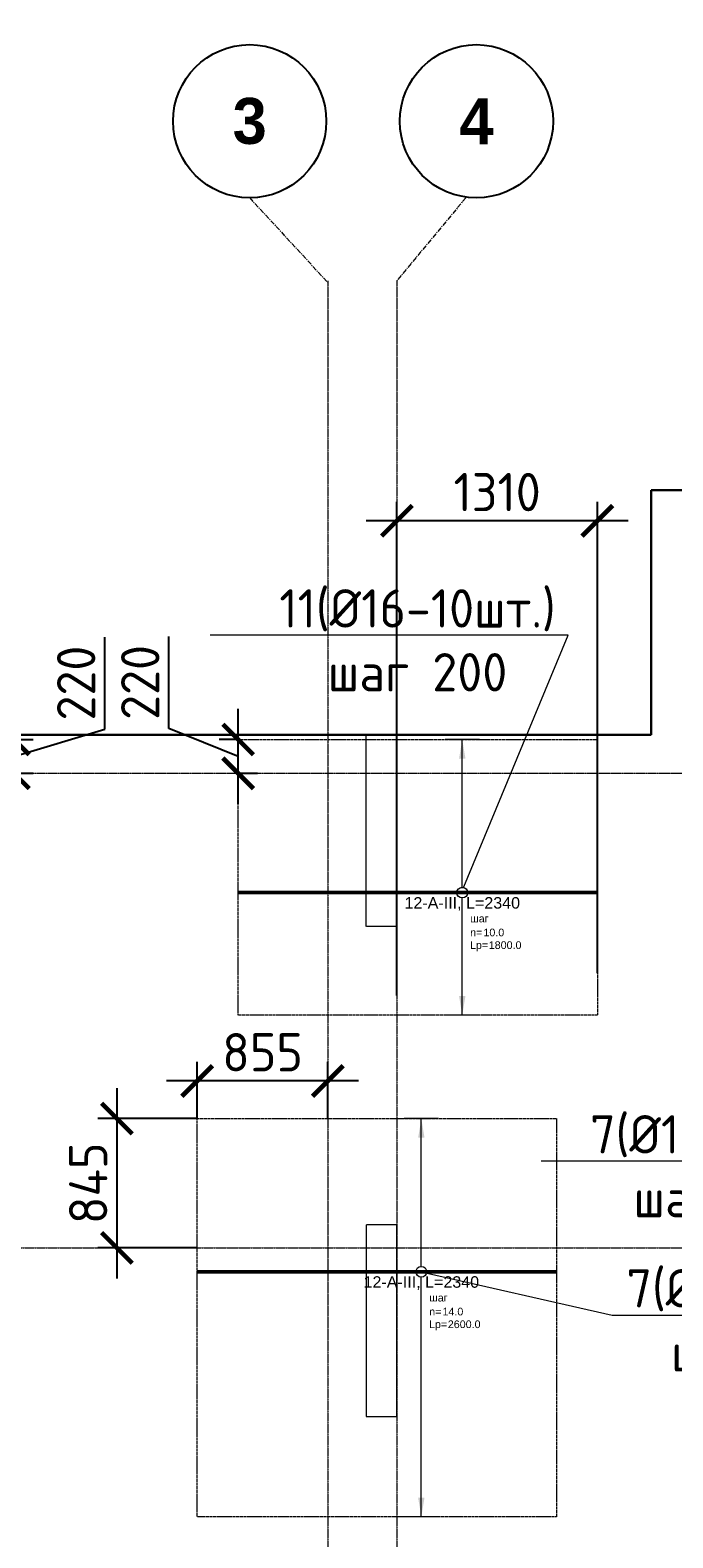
# Model space of a CAD drawing. Header units: millimetres. Extents: x -42044588 to 856694, y -806701 to 941911.
# Tile 222 of 256: x 10394 to 14588, y -420944 to -411098. Entities that reach past the tile are written whole.
import ezdxf
from ezdxf import colors
from ezdxf.entities.mleader import LeaderData, LeaderLine
from ezdxf.enums import TextEntityAlignment as Align
from ezdxf.math import Vec2, Vec3

# ---------------------------------------------------------------- set-up
doc = ezdxf.new("R2010")
doc.units = ezdxf.units.MM
doc.set_wipeout_variables(frame=1)
for name, pattern in [('01 Штриховая _4 мм_', [6, 3.5, -2.5]), ('______5', [1100, 800, -100, 100, -100]), ('DASHED', [7, 5, -2, 0]), ('GOST2.303 4', [7, 5, -2, 0]), ('осевая', [50.8, 31.75, -6.35, 6.35, -6.35])]:
    doc.linetypes.add(name, pattern=pattern)
doc.layers.add('0 @ 100', color=7, linetype='Continuous')
for name, color, linetype, lineweight in [('907Сл Осевые', 1, 'Continuous', 0), ('АрмСтер', 2, 'Continuous', 50), ('контур распр. стерхней', 2, 'GOST2.303 4', 20), ('Оси', 40, '______5', 18), ('Перекрытие ж_бетон', 1, 'Continuous', 30), ('подоснова', 151, 'Continuous', 5), ('РАЗМЕРЫ', 1, 'Continuous', 9)]:
    doc.layers.add(name, color=color, linetype=linetype, lineweight=lineweight)
doc.layers.add('АрмСтер_атрибуты', color=2, linetype='Continuous', lineweight=0, plot=False)
doc.layers.add('Колонна_ бетон', color=7, linetype='Continuous', lineweight=50, true_color=0xb4b496)
doc.styles.add('Century Gothic', font='GOTHIC.TTF')
doc.styles.add('GOST-2.304_Type-B', font='GOST_Common.ttf')
doc.styles.get("Standard").update_dxf_attribs({"font": 'arial.ttf'})
doc.styles.add('Аннотативный', font='arial.ttf')
doc.styles.add('ГОСТ', font='GOST_Common.ttf')
doc.dimstyles.new('СПДС', dxfattribs={"dimscale": 100, "dimtxt": 2.5, "dimasz": 2, "dimexe": 1.25, "dimexo": 0, "dimtad": 1, "dimdec": 0, "dimrnd": 5, "dimtxsty": 'GOST-2.304_Type-B', "dimblk": 'ARCHTICK', "dimcen": 2.5, "dimdle": 2, "dimclrd": 1, "dimclre": 1, "dimclrt": 1, "dimadec": 0, "dimazin": 2, "dimtfac": 0.75, "dimtdec": 0, "dimtmove": 1, "dimatfit": 3, "dimfxl": 0, "dimtolj": 1, "dimarcsym": 0})

# ---------------------------------------------------------------- blocks, each defined once
blk = doc.blocks.new('подложка стн 1-го этажа')
at = {"layer": 'Колонна_ бетон', "color": 252, "linetype": 'DASHED', "lineweight": 0, "ltscale": 0.5, "true_color": 0x939598, "transparency": 33554687}
for p, q in [((16793.8, 23161.8, -200), (16593.8, 23161.8, -200)), ((16593.8, 23161.8, -200), (16593.8, 23161.8, -200)), ((16593.8, 23161.8, -200), (16593.8, 21911.8, -200)), ((16793.8, 23161.8, -200), (16793.8, 23161.8, -200)), ((16793.8, 21911.8, -200), (16793.8, 23161.8, -200)), ((16593.8, 21911.8, -200), (16793.8, 21911.8, -200)), ((16593.8, 21911.8, -200), (16593.8, 21911.8, -200)), ((16793.8, 21911.8, -200), (16793.8, 21911.8, -200))]:
    blk.add_line(p, q, dxfattribs=at)
at = {"layer": 'Колонна_ бетон', "color": 252, "linetype": 'DASHED', "lineweight": 0, "ltscale": 0.5, "true_color": 0x939598, "transparency": 33554687, "elevation": -560}
blk.add_lwpolyline([(16593.9, 26361.8), (16793.9, 26361.8), (16793.9, 25111.8), (16593.9, 25111.8)], close=True, dxfattribs=at)
blk = doc.blocks.new('_None')
blk = doc.blocks.new('*U2500')
at = {"layer": 'РАЗМЕРЫ'}
for p, q in [((112.5, 1000), (-112.5, 1000)), ((112.5, -1600), (-112.5, -1600))]:
    blk.add_line(p, q, dxfattribs=at)
at = {"layer": 'РАЗМЕРЫ', "ltscale": 15}
blk.add_line((0, -1600), (0, 1000), dxfattribs=at)
at = {"layer": 'РАЗМЕРЫ'}
for points in [[(0, 1000), (20.9, 874.8), (-20.9, 874.8)], [(0, -1600), (20.9, -1474.8), (-20.9, -1474.8)]]:
    blk.add_solid(points, dxfattribs=at)
at = {"layer": 'АрмСтер_атрибуты', "color": 215, "ltscale": 15, "style": 'Аннотативный'}
for s, p in [('шаг', (51.4, -194.2)), ('n=', (51.4, -285.1)), ('Lр=', (50.2, -367.8))]:
    blk.add_text(s, height=50, dxfattribs=at).set_placement(p)
at = {"layer": 'АрмСтер_атрибуты', "style": 'Аннотативный', "flags": 8}
blk.add_attdef('ПОЗ', (110, 29.6), '', height=75, dxfattribs=at)
at = {"layer": 'АрмСтер_атрибуты', "flags": 9}
for tag, p in [('МАССА', (-1033.5, -210.5)), ('ОБОЗНАЧЕНИЕ', (-1033.5, -324.4))]:
    blk.add_attdef(tag, p, '', height=75, dxfattribs=at)
at = {"layer": 'АрмСтер_атрибуты', "color": 215, "style": 'Аннотативный'}
for tag, p, flags in [('ШАГ', (190.9, -194.2), 10), ('КОЛ', (138, -285.1), 8), ('ШИРИНА', (172.9, -367.8), 8)]:
    blk.add_attdef(tag, p, '', height=50, dxfattribs=dict(at, flags=flags))
at = {"linetype": 'Continuous', "lineweight": 0}
blk.add_wipeout([(35, 0), (28.3, 20.6), (10.8, 33.3), (-10.8, 33.3), (-28.3, 20.6), (-35, 0), (-28.3, -20.6), (-10.8, -33.3), (10.8, -33.3), (28.3, -20.6)], dxfattribs=at)
at = {"color": 0, "linetype": 'ByBlock', "lineweight": -2, "ltscale": 100}
blk.add_line((-1462.5, 0), (877.5, 0), dxfattribs=at)
at = {"layer": 'РАЗМЕРЫ'}
blk.add_circle((0, 0), 35, dxfattribs=at)
at = {"layer": 'АрмСтер_атрибуты', "style": 'Аннотативный', "flags": 8}
blk.add_attdef('НАИМЕНОВАНИЕ', text='', height=75, dxfattribs=at).set_placement((0, -29.3), align=Align.TOP_CENTER)
blk = doc.blocks.new('*U2332')
at = {"layer": 'РАЗМЕРЫ'}
for p, q in [((112.5, 1000), (-112.5, 1000)), ((112.5, -800), (-112.5, -800))]:
    blk.add_line(p, q, dxfattribs=at)
at = {"layer": 'РАЗМЕРЫ', "ltscale": 15}
blk.add_line((0, -800), (0, 1000), dxfattribs=at)
at = {"layer": 'РАЗМЕРЫ'}
for points in [[(0, 1000), (20.9, 874.8), (-20.9, 874.8)], [(0, -800), (20.9, -674.8), (-20.9, -674.8)]]:
    blk.add_solid(points, dxfattribs=at)
at = {"layer": 'АрмСтер_атрибуты', "color": 215, "ltscale": 15, "style": 'Аннотативный'}
for s, p in [('шаг', (51.4, -194.2)), ('n=', (51.4, -285.1)), ('Lр=', (50.2, -367.8))]:
    blk.add_text(s, height=50, dxfattribs=at).set_placement(p)
at = {"layer": 'АрмСтер_атрибуты', "style": 'Аннотативный', "flags": 8}
blk.add_attdef('ПОЗ', (110, 29.6), '', height=75, dxfattribs=at)
at = {"layer": 'АрмСтер_атрибуты', "flags": 9}
for tag, p in [('МАССА', (-1033.5, -210.5)), ('ОБОЗНАЧЕНИЕ', (-1033.5, -324.4))]:
    blk.add_attdef(tag, p, '', height=75, dxfattribs=at)
at = {"layer": 'АрмСтер_атрибуты', "color": 215, "style": 'Аннотативный'}
for tag, p, flags in [('ШАГ', (190.9, -194.2), 10), ('КОЛ', (138, -285.1), 8), ('ШИРИНА', (172.9, -367.8), 8)]:
    blk.add_attdef(tag, p, '', height=50, dxfattribs=dict(at, flags=flags))
at = {"linetype": 'Continuous', "lineweight": 0}
blk.add_wipeout([(35, 0), (28.3, 20.6), (10.8, 33.3), (-10.8, 33.3), (-28.3, 20.6), (-35, 0), (-28.3, -20.6), (-10.8, -33.3), (10.8, -33.3), (28.3, -20.6)], dxfattribs=at)
at = {"color": 0, "linetype": 'ByBlock', "lineweight": -2, "ltscale": 100}
blk.add_line((-1462.5, 0), (877.5, 0), dxfattribs=at)
at = {"layer": 'РАЗМЕРЫ'}
blk.add_circle((0, 0), 35, dxfattribs=at)
at = {"layer": 'АрмСтер_атрибуты', "style": 'Аннотативный', "flags": 8}
blk.add_attdef('НАИМЕНОВАНИЕ', text='', height=75, dxfattribs=at).set_placement((0, -29.3), align=Align.TOP_CENTER)
blk = doc.blocks.new('NSY101')
at = {"color": 0, "linetype": 'ByBlock', "lineweight": -2}
blk.add_circle((0, 0), 50, dxfattribs=at)
blk = doc.blocks.new('СЛОЖНЫЙ_ОБЪЕКТ_44')
at = {"layer": 'Оси', "color": 16, "linetype": 'Continuous', "lineweight": 25, "transparency": 33554687, "xscale": 9.999999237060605, "yscale": 9.999999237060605, "zscale": 9.999999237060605}
blk.add_blockref('NSY101', (12503, -989.5), dxfattribs=at)
at = {"layer": 'Оси', "color": 16, "linetype": 'Continuous', "lineweight": 25, "transparency": 33554687, "insert": (12503, -989.5), "char_height": 300, "width": 385, "attachment_point": 5, "style": 'Century Gothic'}
blk.add_mtext('\\A1;{\\fCentury Gothic|i0|b1;\\H300.000000;\\W1.000000;\\C16;3}\\P', dxfattribs=at)
blk = doc.blocks.new('СЛОЖНЫЙ_ОБЪЕКТ_45')
at = {"layer": 'Оси', "color": 16, "linetype": 'Continuous', "lineweight": 25, "transparency": 33554687, "xscale": 9.999999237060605, "yscale": 9.999999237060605, "zscale": 9.999999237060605}
blk.add_blockref('NSY101', (13983, -989.5), dxfattribs=at)
at = {"layer": 'Оси', "color": 16, "linetype": 'Continuous', "lineweight": 25, "transparency": 33554687, "insert": (13983, -989.5), "char_height": 300, "width": 385, "attachment_point": 5, "style": 'Century Gothic'}
blk.add_mtext('\\A1;{\\fCentury Gothic|i0|b1;\\H300.000000;\\W1.000000;\\C16;4}\\P', dxfattribs=at)
blk = doc.blocks.new('оси блок 2')
at = {"layer": 'Оси', "color": 16, "linetype": 'осевая', "lineweight": 0, "transparency": 33554687}
for p, q in [((-77915.3, -322543), (-77404.7, -323097.1)), ((-76505.3, -322543), (-76954.7, -323084.4))]:
    blk.add_line(p, q, dxfattribs=at)
at = {"layer": 'Оси', "color": 16, "linetype": 'осевая', "lineweight": 0, "ltscale": 0.25, "transparency": 33554687}
for p, q in [((-77404.7, -323084.4), (-77404.7, -347462.5)), ((-76954.7, -323084.4), (-76954.7, -347468.4)), ((-89822.3, -326301.3), (-37238.5, -326301.3)), ((-89822.3, -329401.3), (-37238.5, -329401.3))]:
    blk.add_line(p, q, dxfattribs=at)
at = {"layer": 'Оси', "color": 16, "linetype": 'Continuous', "lineweight": 25, "transparency": 33554687}
for name in ['СЛОЖНЫЙ_ОБЪЕКТ_44', 'СЛОЖНЫЙ_ОБЪЕКТ_45']:
    blk.add_blockref(name, (-90418.2, -321053.5), dxfattribs=at)
blk = doc.blocks.new('_ArchTick')
at = {"color": 0, "linetype": 'ByBlock', "const_width": 0.15}
blk.add_lwpolyline([(-0.5, -0.5), (0.5, 0.5)], dxfattribs=at)
blk = doc.blocks.new('*D6147')
at = {"layer": '907Сл Осевые', "color": 1, "lineweight": -2, "transparency": 16777216}
for p, q in [((10881.5, -415662.1), (10881.5, -415062.1)), ((10287.8, -416151), (10287.8, -415529.5)), ((10287.8, -415840.3), (10881.5, -415662.1)), ((10120, -415729.5), (10412.8, -415729.5)), ((10120, -415951), (10412.8, -415951))]:
    blk.add_line(p, q, dxfattribs=at)
at = {"layer": 'DEFPOINTS', "color": 0, "transparency": 16777216}
for p in [(10120, -415729.5), (10287.8, -415729.5), (10120, -415951, 200)]:
    blk.add_point(p, dxfattribs=at)
at = {"layer": '907Сл Осевые', "color": 1, "lineweight": -2, "transparency": 16777216, "xscale": 200, "yscale": 200, "zscale": 200}
for p, rotation in [((10287.8, -415729.5), 90), ((10287.8, -415951), 270)]:
    blk.add_blockref('_ArchTick', p, dxfattribs=dict(at, rotation=rotation))
at = {"layer": '907Сл Осевые', "color": 1, "lineweight": 0, "transparency": 16777216, "insert": (10694, -415362.1), "char_height": 250, "attachment_point": 5, "rotation": 90, "style": 'GOST-2.304_Type-B'}
blk.add_mtext('\\A1;220', dxfattribs=at)
blk = doc.blocks.new('*D6195')
at = {"layer": '907Сл Осевые', "color": 1, "lineweight": -2, "transparency": 16777216}
for p, q in [((10960.1, -418006.3), (10960.1, -419251)), ((11484.2, -418206.3), (10835.1, -418206.3)), ((11484.2, -419051), (10835.1, -419051))]:
    blk.add_line(p, q, dxfattribs=at)
at = {"layer": 'DEFPOINTS', "color": 0, "transparency": 16777216}
for p in [(11484.2, -418206.3), (10960.1, -419051), (11484.2, -419051, 200)]:
    blk.add_point(p, dxfattribs=at)
at = {"layer": '907Сл Осевые', "color": 1, "lineweight": -2, "transparency": 16777216, "xscale": 200, "yscale": 200, "zscale": 200}
for p, rotation in [((10960.1, -418206.3), 90), ((10960.1, -419051), 270)]:
    blk.add_blockref('_ArchTick', p, dxfattribs=dict(at, rotation=rotation))
at = {"layer": '907Сл Осевые', "color": 1, "lineweight": 0, "transparency": 16777216, "insert": (10772.6, -418628.7), "char_height": 250, "attachment_point": 5, "rotation": 90, "style": 'GOST-2.304_Type-B'}
blk.add_mtext('\\A1;845', dxfattribs=at)
blk = doc.blocks.new('*D6196')
at = {"layer": '907Сл Осевые', "color": 1, "lineweight": -2, "transparency": 16777216}
for p, q in [((11484.2, -418206.3), (11484.2, -417835.3)), ((12337.1, -418206.3), (12337.1, -417835.3)), ((12537.1, -417960.3), (11284.2, -417960.3))]:
    blk.add_line(p, q, dxfattribs=at)
at = {"layer": 'DEFPOINTS', "color": 0, "transparency": 16777216}
for p in [(11484.2, -417960.3), (11484.2, -418206.3), (12337.1, -418206.3, 200)]:
    blk.add_point(p, dxfattribs=at)
at = {"layer": '907Сл Осевые', "color": 1, "lineweight": -2, "transparency": 16777216, "xscale": 200, "yscale": 200, "zscale": 200, "rotation": 180}
blk.add_blockref('_ArchTick', (11484.2, -417960.3), dxfattribs=at)
at = {"layer": '907Сл Осевые', "color": 1, "lineweight": -2, "transparency": 16777216, "xscale": 200, "yscale": 200, "zscale": 200}
blk.add_blockref('_ArchTick', (12337.1, -417960.3), dxfattribs=at)
at = {"layer": '907Сл Осевые', "color": 1, "lineweight": 0, "transparency": 16777216, "insert": (11910.7, -417772.8), "char_height": 250, "attachment_point": 5, "style": 'GOST-2.304_Type-B'}
blk.add_mtext('\\A1;855', dxfattribs=at)
blk = doc.blocks.new('*D6197')
at = {"layer": '907Сл Осевые', "color": 1, "lineweight": -2, "transparency": 16777216}
for p, q in [((11299.6, -415657.6), (11299.6, -415057.6)), ((11751.5, -416151), (11751.5, -415530.4)), ((11751.5, -415840.7), (11299.6, -415657.6)), ((11751.5, -415730.4), (11626.5, -415730.4)), ((11751.5, -415951), (11876.5, -415951))]:
    blk.add_line(p, q, dxfattribs=at)
at = {"layer": 'DEFPOINTS', "color": 0, "transparency": 16777216}
for p in [(11751.5, -415730.4), (11751.5, -415730.4), (11751.5, -415951, 200)]:
    blk.add_point(p, dxfattribs=at)
at = {"layer": '907Сл Осевые', "color": 1, "lineweight": -2, "transparency": 16777216, "xscale": 200, "yscale": 200, "zscale": 200}
for p, rotation in [((11751.5, -415730.4), 90), ((11751.5, -415951), 270)]:
    blk.add_blockref('_ArchTick', p, dxfattribs=dict(at, rotation=rotation))
at = {"layer": '907Сл Осевые', "color": 1, "lineweight": 0, "transparency": 16777216, "insert": (11112.1, -415357.6), "char_height": 250, "attachment_point": 5, "rotation": 90, "style": 'GOST-2.304_Type-B'}
blk.add_mtext('\\A1;220', dxfattribs=at)
blk = doc.blocks.new('*D7650')
at = {"layer": '907Сл Осевые', "color": 1, "lineweight": -2, "transparency": 16777216}
for p, q in [((12787.1, -417401.9), (12787.1, -414177.2)), ((14096, -417256.8), (14096, -414177.2)), ((14296, -414302.2), (12587.1, -414302.2))]:
    blk.add_line(p, q, dxfattribs=at)
at = {"layer": 'DEFPOINTS', "color": 0, "transparency": 16777216}
for p in [(12787.1, -414302.2), (14096, -417256.8), (12787.1, -417401.9, 200)]:
    blk.add_point(p, dxfattribs=at)
at = {"layer": '907Сл Осевые', "color": 1, "lineweight": -2, "transparency": 16777216, "xscale": 200, "yscale": 200, "zscale": 200, "rotation": 180}
blk.add_blockref('_ArchTick', (12787.1, -414302.2), dxfattribs=at)
at = {"layer": '907Сл Осевые', "color": 1, "lineweight": -2, "transparency": 16777216, "xscale": 200, "yscale": 200, "zscale": 200}
blk.add_blockref('_ArchTick', (14096, -414302.2), dxfattribs=at)
at = {"layer": '907Сл Осевые', "color": 1, "transparency": 16777216, "insert": (13441.6, -414114.7), "char_height": 250, "attachment_point": 5, "style": 'GOST-2.304_Type-B'}
blk.add_mtext('\\A1;1310', dxfattribs=at)

msp = doc.modelspace()

# ---------------------------------------------------------------- linework, layer by layer
at = {"layer": 'контур распр. стерхней', "linetype": '01 Штриховая _4 мм_'}
for points in [[(14096.035, -417530.401), (11751.479, -417530.401), (11751.488, -415730.401), (14096.044, -415730.401)], [(13828.789, -420807.184), (11484.233, -420807.184), (11484.242, -418206.349), (13828.798, -418206.349)]]:
    msp.add_lwpolyline(points, close=True, dxfattribs=at)
at = {"layer": 'Перекрытие ж_бетон'}
for p, q in [((14447.249, -414100.971), (17797.249, -414100.971)), ((14447.249, -415700.97), (14447.249, -414100.971))]:
    msp.add_line(p, q, dxfattribs=at)
msp.add_lwpolyline([(14447.249, -415700.97), (14447.249, -415700.97), (3787.249, -415700.97), (3787.25, -432600.97)], dxfattribs=at)

# ---------------------------------------------------------------- block references
msp.add_blockref('подложка стн 1-го этажа', (-4006.674, -442062.764, 560))

# ---------------------------------------------------------------- dimensions: what is measured, and where the dimension line sits
at = {"layer": '907Сл Осевые', "lineweight": 0}
dim = msp.add_linear_dim(base=(10287.768, -415729.543), p1=(10120.001, -415950.97, 200), p2=(10120.001, -415729.543), angle=90, dimstyle='СПДС', dxfattribs=at)
dim.commit()
dim.dimension.update_dxf_attribs({"geometry": '*D6147', "text_midpoint": (10694.018, -415599.632)})

# ---------------------------------------------------------------- leaders
at = {"layer": 'подоснова', "color": 5, "ltscale": 0.3}
ml = msp.add_multileader_mtext('Standard', dxfattribs=at)
ml.set_content('11(%%C16-10шт.)\\Pшаг 200', color=5, style='GOST-2.304_Type-B')
ml.set_leader_properties(color=256, linetype='ByLayer', lineweight=15)
ml.set_arrow_properties(name='NONE')
ml.build(insert=Vec2(0, 0))
ml.multileader.update_dxf_attribs({"text_left_attachment_type": 6, "text_right_attachment_type": 6, "dogleg_length": 0.1, "arrow_head_size": 18})
ctx = ml.context
ctx.base_point, ctx.char_height, ctx.arrow_head_size, ctx.landing_gap_size, ctx.plane_origin = Vec3(11939.346, -415049.214), 250, 18, 20, Vec3(3097.043, -410317.666)
ctx.left_attachment, ctx.right_attachment, ctx.text_align_type = 6, 6, 1
notes = []
notes.append((ctx, [(1, (1, 1, 0), (13904.446, -415049.214), (-1, 0), 0.1, [(0, [(13213.988, -416718.806)], 0, [])])]))
ctx.mtext.insert, ctx.mtext.alignment, ctx.mtext.flow_direction = Vec3(12921.846, -414749.214), 2, 5
at = {"layer": 'подоснова', "color": 6, "ltscale": 0.3}
ml = msp.add_multileader_mtext('Standard', dxfattribs=at)
ml.set_content('7(%%C14-14шт.)\\Pшаг 200', color=6, style='GOST-2.304_Type-B')
ml.set_leader_properties(color=256, linetype='ByLayer', lineweight=15)
ml.set_arrow_properties(name='NONE')
ml.build(insert=Vec2(0, 0))
ml.multileader.update_dxf_attribs({"text_left_attachment_type": 6, "text_right_attachment_type": 6, "dogleg_length": 0.1, "arrow_head_size": 18})
ctx = ml.context
ctx.base_point, ctx.char_height, ctx.arrow_head_size, ctx.landing_gap_size, ctx.plane_origin = Vec3(14193.316, -419489.687, 43150), 250, 18, 20, Vec3(3560.795, -416357.175, 43150)
ctx.left_attachment, ctx.right_attachment, ctx.text_align_type = 6, 6, 1
notes.append((ctx, [(0, (1, 1, 0), (14193.216, -419489.687, 43150), (1, 0), 0.1, [(0, [(12946.742, -419206.349, 43150)], 0, [])])]))
ctx.mtext.insert, ctx.mtext.alignment, ctx.mtext.flow_direction = Vec3(15162.748, -419189.687, 43150), 2, 5
for ctx, leaders in notes:
    for number, flags, end, landing, length, lines in leaders:
        leader = LeaderData()
        leader.index, (leader.has_last_leader_line, leader.has_dogleg_vector, leader.attachment_direction) = number, flags
        leader.last_leader_point, leader.dogleg_vector, leader.dogleg_length = Vec3(end), Vec3(landing), length
        for number, points, colour, breaks in lines:
            line = LeaderLine()
            line.index, line.vertices, line.color, line.breaks = number, Vec3.list(points), colors.encode_raw_color(colour), breaks
            leader.lines.append(line)
        ctx.leaders.append(leader)

# ---------------------------------------------------------------- next in the draw order: block references
at = {"layer": 'АрмСтер', "ltscale": 15}
ref = msp.add_blockref('*U2332', (13213.988, -416730.401), dxfattribs=at)
ref.add_attrib('НАИМЕНОВАНИЕ', '12-A-III, L=2340', dxfattribs={"layer": 'АрмСтер_атрибуты', "height": 75, "style": 'Аннотативный', "flags": 8}).set_placement((13213.988, -416759.74), align=Align.TOP_CENTER)
ref.add_attrib('КОЛ', '10.0', (13352.037, -417015.527), dxfattribs={"layer": 'АрмСтер_атрибуты', "color": 215, "height": 50, "style": 'Аннотативный', "flags": 8})
ref.add_attrib('ШИРИНА', '1800.0', (13386.873, -417098.201), dxfattribs={"layer": 'АрмСтер_атрибуты', "color": 215, "height": 50, "style": 'Аннотативный', "flags": 8})
ref = msp.add_blockref('*U2500', (12946.742, -419206.349), dxfattribs=at)
ref.add_attrib('НАИМЕНОВАНИЕ', '12-A-III, L=2340', dxfattribs={"layer": 'АрмСтер_атрибуты', "height": 75, "style": 'Аннотативный', "flags": 8}).set_placement((12946.742, -419235.688), align=Align.TOP_CENTER)
ref.add_attrib('КОЛ', '14.0', (13084.791, -419491.474), dxfattribs={"layer": 'АрмСтер_атрибуты', "color": 215, "height": 50, "style": 'Аннотативный', "flags": 8})
ref.add_attrib('ШИРИНА', '2600.0', (13119.627, -419574.148), dxfattribs={"layer": 'АрмСтер_атрибуты', "color": 215, "height": 50, "style": 'Аннотативный', "flags": 8})

# ---------------------------------------------------------------- next in the draw order: block references
at = {"layer": 'подоснова', "color": 5, "ltscale": 0.3}
msp.add_blockref('оси блок 2', (89741.825, -89649.648, 200), dxfattribs=at)

# ---------------------------------------------------------------- next in the draw order: texts
at = {"layer": '0 @ 100', "insert": (-41963.959, -385058.983), "char_height": 300, "width": 18500, "attachment_point": 1, "style": 'ГОСТ'}
msp.add_mtext('\\pi-900,l900,t900;{\\C7;1.^IАрмирование монолитной плиты  состоит из основного армирования ∅10 А500С с шагом  200х200мм  в нижней зоне, основного армирования ∅10 А500С с шагом  200х200мм  в  верхней зоне и дополнительного армирования, указанного на схемах армирования.\\P2.^IАрмирование плиты предусмотрено отдельными  стержнями заводской длины по осям Х и Y. При недостатке заводской длины стержней для армирования плиты, стыки стержней осуществлять внахлестку без  сварки. Стыки арматуры внахлестку должны располагаться вразбежку (через шаг). См. деталь стыковки арматуры.\\P3.^IВерхнюю и нижнюю арматуру вязать вязальной проволокой через пересечение.  Стержни основной и дополнительной арматуры укладывать в соответствии с сечениями .\\P4.^IПо периметру плиты и у отверстий  у концов основной арматуры устанавливать П-образные элементы Ск1.\\P5.^IПозиции со знаком "*" укладываются с шагом 100 мм\\P6.^IДля фиксации в проектном положении стержней верхней сетки устанавливать фиксаторы Ф1 с шагом 600х600мм.\\P7.^IДиаметр оправки стержня при d<20мм - 5d, при d≥20мм - 8d\\P8.^IКаркасы поперечного армирования устанавливаются до начала устройство верхней сетки армирования.\\P9.^IОбрамления отверстий см. лист 8. В местах расположения отверстий осуществить прерывания основной и дополнительной сеток арматуры. Отверстия обрамляются двумя стержнями арматуры, расход стали на обрамление учтен на листе 40.\\P10.^IПроемы размерами до 300х300 допускается выполнять по месту методом алмазного бурения.\\P11.^IСечения 3-3;4-4;5-5 см. лист 8.}', dxfattribs=at)

# ---------------------------------------------------------------- next in the draw order: dimensions: what is measured, and where the dimension line sits
at = {"layer": '907Сл Осевые'}
dim = msp.add_linear_dim(base=(12787.107, -414302.242), p1=(14096.037, -417256.791), p2=(12787.107, -417401.85, 200), dimstyle='СПДС', dxfattribs=at)
dim.commit()
dim.dimension.update_dxf_attribs({"geometry": '*D7650', "text_midpoint": (13441.572, -414114.742)})
at = {"layer": '907Сл Осевые', "lineweight": 0}
dim = msp.add_linear_dim(base=(11751.487, -415730.401), p1=(11751.487, -415950.97, 200), p2=(11751.488, -415730.401), angle=90, dimstyle='СПДС', dxfattribs=at)
dim.commit()
dim.dimension.update_dxf_attribs({"geometry": '*D6197', "text_midpoint": (11299.554, -415595.061), "dimtype": 160})
dim = msp.add_linear_dim(base=(11484.242, -417960.35), p1=(12337.107, -418206.349, 200), p2=(11484.242, -418206.349), dimstyle='СПДС', dxfattribs=at)
dim.commit()
dim.dimension.update_dxf_attribs({"geometry": '*D6196', "text_midpoint": (11910.675, -417772.85)})
dim = msp.add_linear_dim(base=(10960.068, -419050.97), p1=(11484.242, -418206.349), p2=(11484.242, -419050.97, 200), angle=90, dimstyle='СПДС', dxfattribs=at)
dim.commit()
dim.dimension.update_dxf_attribs({"geometry": '*D6195', "text_midpoint": (10772.568, -418628.659)})

# ---------------------------------------------------------------- next in the draw order: leaders
at = {"layer": 'подоснова', "color": 6, "ltscale": 0.3}
ml = msp.add_multileader_mtext('Standard', dxfattribs=at)
ml.set_content('7(%%C14-10шт.)\\Pшаг 200', color=6, style='GOST-2.304_Type-B')
ml.set_leader_properties(color=256, linetype='ByLayer', lineweight=15)
ml.set_arrow_properties(name='NONE')
ml.build(insert=Vec2(0, 0))
ml.multileader.update_dxf_attribs({"text_left_attachment_type": 6, "text_right_attachment_type": 6, "dogleg_length": 0.1, "arrow_head_size": 18})
ctx = ml.context
ctx.base_point, ctx.char_height, ctx.arrow_head_size, ctx.landing_gap_size, ctx.plane_origin = Vec3(13960.404, -418483.715, 43150), 250, 18, 20, Vec3(5041.965, -411739.008, 43150)
ctx.left_attachment, ctx.right_attachment, ctx.text_align_type = 6, 6, 1
notes = []
notes.append((ctx, [(1, (1, 1, 0), (15874.367, -418483.715, 43150), (-1, 0), 0.1, [(0, [(17404.549, -416728.22, 43150)], 0, [])])]))
ctx.mtext.insert, ctx.mtext.alignment, ctx.mtext.flow_direction = Vec3(14917.336, -418183.715, 43150), 2, 5
for ctx, leaders in notes:
    for number, flags, end, landing, length, lines in leaders:
        leader = LeaderData()
        leader.index, (leader.has_last_leader_line, leader.has_dogleg_vector, leader.attachment_direction) = number, flags
        leader.last_leader_point, leader.dogleg_vector, leader.dogleg_length = Vec3(end), Vec3(landing), length
        for number, points, colour, breaks in lines:
            line = LeaderLine()
            line.index, line.vertices, line.color, line.breaks = number, Vec3.list(points), colors.encode_raw_color(colour), breaks
            leader.lines.append(line)
        ctx.leaders.append(leader)

doc.saveas('drawing.dxf')
